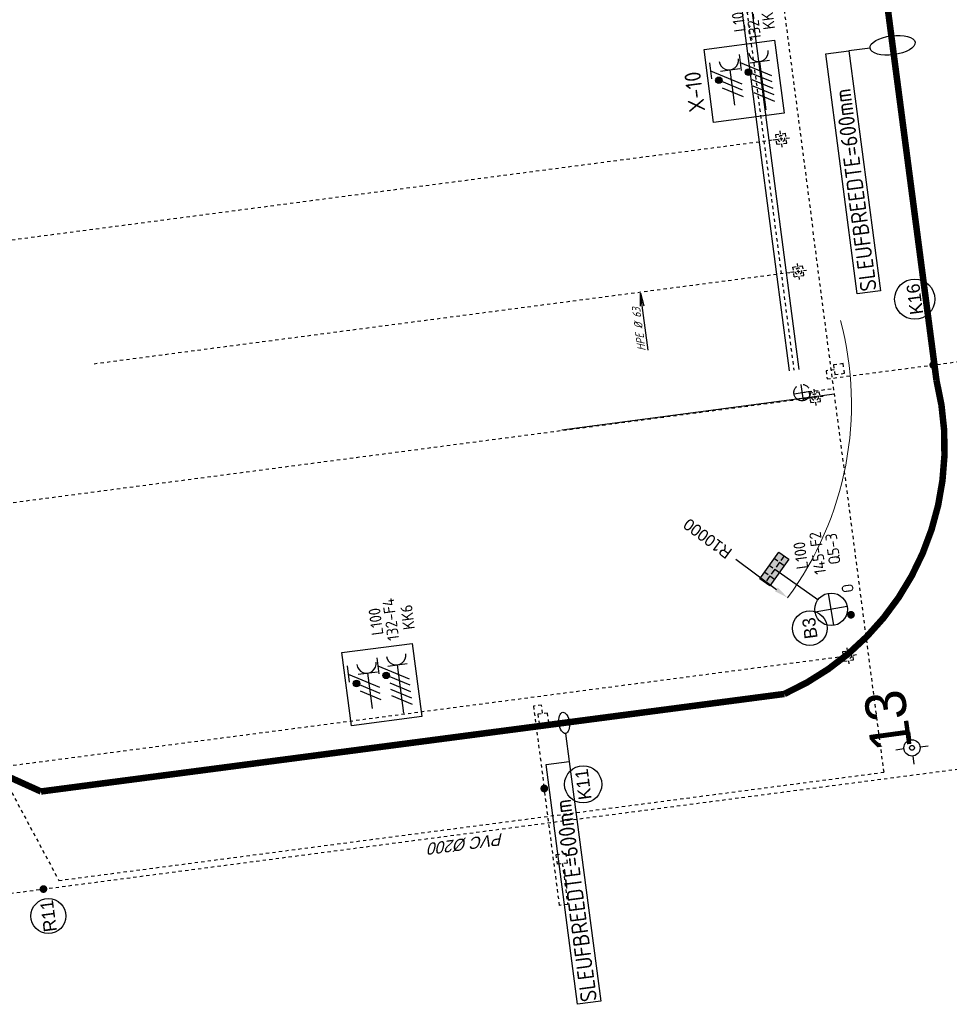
# Model space of a CAD drawing. Header units: metres. Extents: x 118052 to 118564, y 454784 to 455719.
# Tile 95 of 160: x 118492 to 118521, y 455178 to 455208. Entities that reach past the tile are written whole.
import ezdxf
from ezdxf.enums import TextEntityAlignment as Align

# ---------------------------------------------------------------- set-up
doc = ezdxf.new("R2010")
doc.units = ezdxf.units.M
doc.header["$LTSCALE"] = 0.5
doc.header["$PDMODE"] = 3
doc.header["$PDSIZE"] = 0.25
for name, pattern in [('DASHED', [19.049999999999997, 12.7, -6.35]), ('Tauw_L_Center1', [13, 8, -1.67, 1.66, -1.67]), ('Tauw_L_Center2', [6.4990000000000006, 4, -0.833, 0.833, -0.833])]:
    doc.linetypes.add(name, pattern=pattern)
for name, color, linetype in [('EL6221--', 6, 'Continuous'), ('EL6222--', 6, 'Continuous'), ('EL6312--', 6, 'Continuous'), ('EL_N_A_EB00----REVISIE~-_-----', 1, 'Continuous'), ('GRAAFWERKZAAMHEDEN', 6, 'Continuous'), ('KABELLOOP', 6, 'Continuous'), ('Koningsstal VIEUWPORT', 254, 'Continuous'), ('M01', 6, 'Continuous'), ('ME_N_-_EL999---LA_RVS3060-30_onb~H_-----', 135, 'Tauw_L_Center1'), ('ME_N_-_EL999---LA_RVS3060-30_onb~W_-----', 135, 'Continuous'), ('ZU_B_-_AL999---LA_PE-63_sdr00__18_^200~-_-----', 1, 'Continuous'), ('ZU_B_-_EL999---LD_PE-65_sdr00~H_-----', 1, 'Tauw_L_Center2'), ('ZU_B_-_EL999---SYM_DRAINPUT~-_002--', 2, 'Tauw_L_Center2'), ('ZU_B_-_EL999---SYM_HYDRANT~-_001--', 1, 'Tauw_L_Center2'), ('ZU_N_-_AL999---LB_PE-90_sdr00__20_^200~M_-----', 7, 'Continuous'), ('ZU_N_-_AL999---LK_pvc125_sdr34__20_^200~M_-----', 7, 'Continuous'), ('ZU_N_-_AL999---LR_pvc200_sdr34__18_^200~-_-----', 7, 'Continuous'), ('ZU_N_-_AL999---LR_pvc200_sdr34__20_^200~M_-----', 7, 'Continuous'), ('ZU_N_-_DX1AMA--_maatvoering_BGR__18_^200', 7, 'Continuous'), ('ZU_N_-_DX1AMA--_maatvoering_BGRN_18_^100~-_-----', 7, 'Continuous'), ('ZU_N_-_EL999---LB_PE-110_sdr00~H_-----', 2, 'Tauw_L_Center2'), ('ZU_N_-_EL999---LB_PE-90_sdr00~H_-----', 2, 'Tauw_L_Center2'), ('ZU_N_-_EL999---LK_pvc125_sdr34~H_-----', 2, 'Tauw_L_Center2'), ('ZU_N_-_EL999---LR_pvc200_sdr34~H_-----', 2, 'Tauw_L_Center2'), ('ZU_N_-_EL999---SYM_STRAATKOLK~-_----c', 7, 'Tauw_L_Center2'), ('ZU_N_-_ML999---LB_PE-90_sdr00__20_^200~M_-----', 7, 'Continuous'), ('ZU_N_-_ML999---LK_pvc125_sdr34__20_^200~M_-----', 7, 'Continuous'), ('ZU_N_-_ML999---LR_pvc200_sdr34__20_^200~M_-----', 7, 'Continuous')]:
    doc.layers.add(name, color=color, linetype=linetype)
doc.styles.add('BURO-018', font='Isocp.shx', dxfattribs={"height": 360})
doc.styles.add('BURO-025', font='Isocp.shx', dxfattribs={"height": 500})
doc.styles.add('civiel', font='civiel.shx')
doc.styles.add('TAUW-ISOCP', font='tcb_isocp.shx')
doc.styles.add('tcb_isocp', font='tcb_isocp.shx')
doc.styles.add('WB025', font='ISO.SHX', dxfattribs={"height": 2.5})
doc.dimstyles.new('tzu18-dot_^200', dxfattribs={"dimscale": 200, "dimtxt": 1.8, "dimasz": 3, "dimexe": 2, "dimexo": 0, "dimgap": 0.5, "dimtad": 1, "dimdec": 0, "dimzin": 0, "dimdsep": 46, "dimtxsty": 'TAUW-ISOCP', "dimblk": 'DOTSMALL', "dimcen": 2, "dimdle": 1.5, "dimclre": 8, "dimadec": 0, "dimazin": 0, "dimtp": 1, "dimtm": 1, "dimtfac": 1, "dimtix": 1, "dimtmove": 1, "dimatfit": 3, "dimldrblk": 'DOTSMALL', "dimfxl": 1, "dimtvp": 0.5, "dimtolj": 1, "dimtzin": 0, "dimlwd": -1, "dimlwe": 5, "dimarcsym": 0})

# ---------------------------------------------------------------- blocks, each defined once
blk = doc.blocks.new('M01')
for points in [[(0, 0.5000000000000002), (0, 1)], [(-1, 0), (-0.5, 0)], [(0.5, 0), (1, 0)], [(0, -0.5000000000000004), (0, -1)]]:
    blk.add_lwpolyline(points)
for radius in [0.5, 0.15]:
    blk.add_circle((0, 0), radius)
blk = doc.blocks.new('*D170')
at = {"layer": 'Defpoints', "color": 0, "transparency": 16777216}
for p in [(-278895.6423663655, 16504.22415455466), (-285837.5586780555, 9306.32182636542)]:
    blk.add_point(p, dxfattribs=at)
at = {"layer": 'ZU_N_-_DX1AMA--_maatvoering_BGR__18_^200', "transparency": 16777216}
blk.add_line((-284459.5977462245, 10735.09563377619), (-285537.6678933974, 9617.271206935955), dxfattribs=at)
at = {"layer": 'ZU_N_-_DX1AMA--_maatvoering_BGR__18_^200', "color": 8, "lineweight": 5, "transparency": 16777216}
blk.add_arc((-278895.6423663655, 16504.22415455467), 10000.00000023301, 226.0371643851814, 277.4163131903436, dxfattribs=at)
at = {"layer": 'ZU_N_-_DX1AMA--_maatvoering_BGR__18_^200', "transparency": 16777216}
blk.add_solid([(-285589.4927901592, 9667.25300437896), (-285485.8429966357, 9567.28940949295), (-285837.5586780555, 9306.321826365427)], dxfattribs=at)
at = {"layer": 'ZU_N_-_DX1AMA--_maatvoering_BGR__18_^200', "transparency": 16777216, "insert": (-283715.8209985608, 11506.29945463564), "char_height": 360, "attachment_point": 5, "rotation": 46.03716438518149, "style": 'civiel'}
blk.add_mtext('\\A1;R10000', dxfattribs=at)
blk = doc.blocks.new('_DotSmall')
at = {"color": 0, "linetype": 'ByBlock', "const_width": 0.5}
blk.add_lwpolyline([(-0.0625, 0, 1), (0.0625, 0, 1)], format="xyb", close=True, dxfattribs=at)
blk = doc.blocks.new('zuhydrt1')
for p, q in [((-0.5, 0), (0.5, 0)), ((0, -0.5), (0, 0.5035136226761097))]:
    blk.add_line(p, q)
at = {"color": 15}
blk.add_line((0, -0.5), (0, -0.5), dxfattribs=at)
blk.add_line((0, -0.5), (0, -0.5), dxfattribs=at)
blk.add_circle((0, 0), 0.5)
blk = doc.blocks.new('E00525')
at = {"linetype": 'ByBlock'}
h = blk.add_hatch(dxfattribs=at)
h.set_pattern_fill('ANGLE', color=0, scale=0.18438609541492, style=0)
h.set_pattern_definition([(360, (-37.67331033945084, -34.01927211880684), (5.551115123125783e-17, 1.287936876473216), [0.9366813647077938, -0.3512555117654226]), (90, (-37.67331033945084, -34.01927211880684), (-1.287936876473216, 1.387778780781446e-16), [0.9366813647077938, -0.3512555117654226])])
edge = h.paths.add_edge_path()
edge.add_line((-2.522521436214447, 2.863310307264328), (2.522521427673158, 2.863310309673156))
edge.add_line((2.522521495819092, 2.863310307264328), (2.522521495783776, 1.000000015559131))
edge.add_line((2.522521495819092, 1.000000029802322), (-2.522521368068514, 1.000000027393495))
edge.add_line((-2.522521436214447, 1), (-2.522521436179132, 2.863310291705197))
h = blk.add_hatch(color=0, dxfattribs=at)
edge = h.paths.add_edge_path()
edge.add_line((-2.522521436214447, 2.863310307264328), (2.522521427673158, 2.863310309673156))
edge.add_line((2.522521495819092, 2.863310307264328), (2.522521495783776, 1.000000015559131))
edge.add_line((2.522521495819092, 1.000000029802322), (-2.522521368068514, 1.000000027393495))
edge.add_line((-2.522521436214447, 1), (-2.522521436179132, 2.863310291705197))
at = {"color": 0, "linetype": 'ByBlock'}
for p, q in [((-1.767766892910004, 14.38605433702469), (1.767767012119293, 10.85052046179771)), ((1.767766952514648, 14.38605433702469), (-1.767766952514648, 10.85052043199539)), ((5.960464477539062e-08, 10.0973382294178), (1.192092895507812e-07, 2.863310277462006))]:
    blk.add_line(p, q, dxfattribs=at)
blk.add_lwpolyline([(-2.522521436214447, 2.863310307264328), (2.522521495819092, 2.863310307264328), (2.522521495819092, 1.000000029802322), (-2.522521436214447, 1)], close=True, dxfattribs=at)
blk.add_circle((0, 12.61828738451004), 2.500000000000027, dxfattribs=at)
at = {"color": 0, "linetype": 'ByBlock', "style": 'BURO-018'}
for tag, p in [('E_GKAST', (5.960464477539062e-08, 20.61828738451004)), ('E_GROEP', (5.960464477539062e-08, 17.61828738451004)), ('E_SGROEP', (4.500000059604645, 17.61828738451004)), ('E_ARMCODE', (0, 12.61828738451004)), ('E_SLET', (4.500000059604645, 11.61828738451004))]:
    blk.add_attdef(tag, text='', height=1.8, dxfattribs=at).set_placement(p, align=Align.MIDDLE)
blk = doc.blocks.new('E00416')
at = {"color": 0, "linetype": 'Continuous'}
for p, q in [((-3, 7.982050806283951), (-2.99999988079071, 5.482050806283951)), ((-2.999999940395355, 6.732050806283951), (1.500000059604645, 4.133974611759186)), ((-1.499999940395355, 6.5), (1.500000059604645, 6.5)), ((1.192092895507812e-07, 1), (5.960464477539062e-08, 6.5)), ((1.500000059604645, 3.133974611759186), (-1.499999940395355, 4.866025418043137)), ((1.500000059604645, 2.133974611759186), (-1.499999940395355, 3.866025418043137))]:
    blk.add_line(p, q, dxfattribs=at)
at = {"color": 0, "linetype": 'Continuous', "const_width": 0.5}
blk.add_lwpolyline([(-1.683012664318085, 5.116025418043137, 1), (-2.183012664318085, 5.116025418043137, 1)], format="xyb", close=True, dxfattribs=at)
at = {"color": 0, "linetype": 'Continuous'}
blk.add_circle((-1.933012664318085, 5.116025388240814), 0.5000000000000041, dxfattribs=at)
blk.add_arc((5.960464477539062e-08, 8), 1.5, 180, 0, dxfattribs=at)
at = {"color": 0, "linetype": 'Continuous', "style": 'BURO-018', "flags": 1}
blk.add_attdef('E_MATCODE', text='', height=1.799999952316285, rotation=262.5836884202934, dxfattribs=at).set_placement((-436086809.6690868, 176092602.9433621), align=Align.MIDDLE)
at = {"color": 0, "linetype": 'Continuous', "style": 'BURO-018'}
for tag, p in [('E_GKAST', (5.960464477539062e-08, 13)), ('E_GROEP', (0, 10.00000002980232)), ('E_SGROEP', (4.500000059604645, 10))]:
    blk.add_attdef(tag, text='', height=1.8, dxfattribs=at).set_placement(p, align=Align.MIDDLE)
at = {"color": 0, "linetype": 'Continuous', "style": 'BURO-018', "flags": 1}
blk.add_attdef('E_VERMCODE', text='', height=1.8, dxfattribs=at).set_placement((13.00000005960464, 10), align=Align.MIDDLE)
blk = doc.blocks.new('111304D')
at = {"color": 0, "linetype": 'Continuous'}
for p, q in [((-3, 9.98205080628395), (-3, 7.482050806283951)), ((-3, 8.73205080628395), (1.500000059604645, 6.133974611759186)), ((-1.499999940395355, 8.5), (1.5, 8.5)), ((5.960464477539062e-08, 1.000000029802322), (5.960464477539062e-08, 8.5)), ((1.5, 5.133974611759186), (-1.499999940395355, 6.866025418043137)), ((1.500000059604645, 4.133974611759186), (-1.5, 5.866025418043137)), ((1.5, 3.133974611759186), (-1.499999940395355, 4.866025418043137)), ((1.500000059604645, 2.133974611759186), (-1.499999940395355, 3.866025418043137))]:
    blk.add_line(p, q, dxfattribs=at)
at = {"color": 0, "linetype": 'Continuous', "const_width": 0.5}
blk.add_lwpolyline([(-1.683012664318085, 7.116025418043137, 1), (-2.183012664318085, 7.116025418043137, 1)], format="xyb", close=True, dxfattribs=at)
at = {"color": 0, "linetype": 'Continuous'}
blk.add_circle((-1.93301260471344, 7.116025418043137), 0.5000000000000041, dxfattribs=at)
blk.add_arc((0, 10.00000002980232), 1.5, 180, 0, dxfattribs=at)
at = {"color": 0, "linetype": 'Continuous', "style": 'BURO-018', "flags": 1}
blk.add_attdef('E_MATCODE', text='', height=1.799999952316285, rotation=262.5836884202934, dxfattribs=at).set_placement((-436086809.6690868, 176092602.9433621), align=Align.MIDDLE)
at = {"color": 0, "linetype": 'Continuous', "style": 'BURO-018'}
for tag, p in [('E_GKAST', (5.960464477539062e-08, 15.5)), ('E_GROEP', (5.960464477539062e-08, 12.50000002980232)), ('E_SGROEP', (4.5, 12.5))]:
    blk.add_attdef(tag, text='', height=1.8, dxfattribs=at).set_placement(p, align=Align.MIDDLE)
at = {"color": 0, "linetype": 'Continuous', "style": 'BURO-018', "flags": 1}
blk.add_attdef('E_VERMCODE', text='', height=1.8, dxfattribs=at).set_placement((13, 12.5), align=Align.MIDDLE)
blk = doc.blocks.new('A$C051E189E')
at = {"layer": 'EL6221--'}
for points in [[(-25760.61461561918, -36745.54536747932), (-23497.06018674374, -36745.54449260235), (-23497.05934369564, -38926.80258113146), (-25760.61377257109, -38926.80345600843)], [(-8845.194249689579, -50187.35713514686), (-6581.639820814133, -50187.35626026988), (-6581.638977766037, -52368.61434882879), (-8845.193406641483, -52368.61522367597)]]:
    blk.add_lwpolyline(points, close=True, dxfattribs=at)
ref = blk.add_blockref('111304D', (-25789.09529578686, -38393.26226118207), dxfattribs=dict(at, xscale=200, yscale=200, zscale=200, rotation=270.0000221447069))
ref.add_attrib('E_GROEP', 'KK6', dxfattribs={"layer": '0', "color": 1, "linetype": 'Continuous', "height": 360, "rotation": 2.219811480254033e-05, "style": 'BURO-018'}).set_placement((-22682.8381280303, -38891.35027548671), align=Align.MIDDLE)
ref.add_attrib('E_GKAST', 'L100', dxfattribs={"layer": '0', "color": 1, "linetype": 'Continuous', "height": 360, "rotation": 2.219811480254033e-05, "style": 'BURO-018'}).set_placement((-22689.09548324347, -37908.19549149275), align=Align.MIDDLE)
ref.add_attrib('E_SGROEP', '132-F4', dxfattribs={"layer": '0', "color": 1, "linetype": 'Continuous', "height": 360, "rotation": 2.219811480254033e-05, "style": 'BURO-018'}).set_placement((-22682.05877000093, -38368.74663412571), align=Align.MIDDLE)
ref = blk.add_blockref('111304D', (-8873.674929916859, -51835.0740288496), dxfattribs=dict(at, xscale=200, yscale=200, zscale=200, rotation=270.0000221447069))
ref.add_attrib('E_GROEP', 'KK5', dxfattribs={"layer": '0', "color": 1, "linetype": 'Continuous', "height": 360, "rotation": 2.219811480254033e-05, "style": 'BURO-018'}).set_placement((-5851.605437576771, -52255.63883826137), align=Align.MIDDLE)
ref.add_attrib('E_GKAST', 'L100', dxfattribs={"layer": '0', "color": 1, "linetype": 'Continuous', "height": 360, "rotation": 2.219811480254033e-05, "style": 'BURO-018'}).set_placement((-5773.675117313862, -51350.00725913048), align=Align.MIDDLE)
ref.add_attrib('E_SGROEP', '132-F2', dxfattribs={"layer": '0', "color": 1, "linetype": 'Continuous', "height": 360, "rotation": 2.219811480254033e-05, "style": 'BURO-018'}).set_placement((-5851.605437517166, -51788.72842186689), align=Align.MIDDLE)
at = {"layer": 'EL6222--', "xscale": 200, "yscale": 200, "zscale": 200, "rotation": 270.0000221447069}
for p in [(-25521.09438019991, -37456.55529007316), (-8605.67401432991, -50898.36705774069)]:
    blk.add_blockref('E00416', p, dxfattribs=at)
at = {"layer": 'EL6312--'}
ref = blk.add_blockref('E00525', (-22418.1352237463, -49970.28928184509), dxfattribs=dict(at, xscale=200, yscale=200, zscale=200, rotation=137.1924115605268))
ref.add_attrib('E_SGROEP', 'Q5-3', dxfattribs={"layer": '0', "color": 1, "linetype": 'ByBlock', "height": 360, "style": 'BURO-018'}).set_placement((-22300.41437339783, -52113.84094014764), align=Align.MIDDLE)
ref.add_attrib('E_GKAST', 'L100', dxfattribs={"layer": '0', "color": 1, "linetype": 'ByBlock', "height": 360, "style": 'BURO-018'}).set_placement((-22372.37944984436, -51110.52965241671), align=Align.MIDDLE)
ref.add_attrib('E_GROEP', '145-F2', dxfattribs={"layer": '0', "color": 1, "linetype": 'ByBlock', "height": 360, "style": 'BURO-018'}).set_placement((-22369.11818748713, -51633.69005030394), align=Align.MIDDLE)
ref.add_attrib('E_SLET', 'O', dxfattribs={"layer": '0', "color": 1, "linetype": 'ByBlock', "height": 360, "style": 'BURO-018'}).set_placement((-23558.59481334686, -52405.19388049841), align=Align.MIDDLE)
at = {"layer": 'EL6221--', "color": 2, "style": 'BURO-025'}
blk.add_text('X-10', height=499.9999999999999, dxfattribs=at).set_placement((-8458.729719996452, -49982.57442325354))
blk = doc.blocks.new('A$C6DFC50BF')
at = {"layer": 'GRAAFWERKZAAMHEDEN'}
for p, q in [((-26849.51768183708, -43238.8626100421), (-27720.26597625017, -43238.8626100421)), ((-7208.153279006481, -55246.45151251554), (-7208.153279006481, -54592.23766744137))]:
    blk.add_line(p, q, dxfattribs=at)
for points in [[(-35143.44790428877, -42525.17153093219), (-27720.26597625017, -42525.17153096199), (-27720.26597625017, -43238.8626100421), (-35143.44790422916, -43238.8626100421)], [(-14631.33520698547, -53878.54658836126), (-7208.153279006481, -53878.54658836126), (-7208.153279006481, -54592.23766744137), (-14631.33520698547, -54592.23766744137)]]:
    blk.add_lwpolyline(points, close=True, dxfattribs=at)
for centre, major_axis, ratio in [((-26522.16170066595, -43238.8626100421), (327.355981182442, 6.085680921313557e-09), 0.4933840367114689), ((-7208.153279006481, -55943.81955587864), (1.27806880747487e-08, 697.368043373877), 0.4192925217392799)]:
    blk.add_ellipse(centre, major_axis=major_axis, ratio=ratio, dxfattribs=at)
at = {"layer": 'KABELLOOP', "linetype": 'DASHED', "const_width": 200}
for points in [[(-16326.44336074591, -21636.91844528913, 0.2968485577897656), (-26522.16170072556, -27029.90334996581)], [(-26522.16170066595, -50059.90334999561, 0.3636847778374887), (-17582.16170048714, -55943.81955593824)]]:
    blk.add_lwpolyline(points, format="xyb", dxfattribs=at)
blk.add_lwpolyline([(-26522.16170066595, -50059.90334999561), (-26522.16170066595, -27029.90334999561)], dxfattribs=at)
blk.add_lwpolyline([(186089.4575669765, -55943.81955587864), (-17582.16170054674, -55943.81955587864)], close=True, dxfattribs=at)
at = {"layer": 'GRAAFWERKZAAMHEDEN', "color": 2, "style": 'BURO-025'}
for p in [(-35109.41455578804, -43134.82707440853), (-14597.30185854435, -54488.2021318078)]:
    blk.add_text('SLEUFBREEDTE=600mm', height=500, rotation=359.9837082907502, dxfattribs=at).set_placement(p)
blk = doc.blocks.new('Leidingen')
at = {"layer": 'ME_N_-_EL999---LA_RVS3060-30_onb~H_-----'}
blk.add_lwpolyline([(-252192.7253618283, 8203.145503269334), (-278935.7255037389, 8208.867123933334)], dxfattribs=at)
at = {"layer": 'ME_N_-_EL999---LA_RVS3060-30_onb~W_-----'}
for p, q in [((-252192.6932695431, 8353.145499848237), (-278935.6934115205, 8358.867120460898)), ((-252192.757454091, 8053.145506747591), (-278935.7575960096, 8058.867127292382))]:
    blk.add_line(p, q, dxfattribs=at)
at = {"layer": 'ZU_B_-_AL999---LA_PE-63_sdr00__18_^200~-_-----'}
blk.add_line((-277743.2196003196, 12570.85974001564), (-275976.59859813, 12571.02748220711), dxfattribs=at)
blk.add_lwpolyline([(-276376.603343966, 12620.98950160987), (-275976.59859813, 12571.02748220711), (-276376.5938488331, 12520.98950205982)], dxfattribs=at)
at = {"layer": 'ZU_B_-_EL999---LD_PE-65_sdr00~H_-----'}
for points in [[(-279844.0187249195, 37120.18637788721), (-279841.2224212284, 7670.186510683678)], [(-271844.0187609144, 37120.94598503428), (-271841.2224573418, 7670.946117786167)], [(-287843.7378258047, 34161.44478414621), (-287841.2247656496, 7694.497313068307)], [(-275943.2987420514, 29495.55672035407), (-275941.2411067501, 7825.035911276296)]]:
    blk.add_lwpolyline(points, dxfattribs=at)
at = {"layer": 'ZU_B_-_EL999---SYM_DRAINPUT~-_002--'}
for p, q in [((-287841.2481175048, 7940.433311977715), (-287841.1990788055, 7423.969314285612)), ((-279841.2457730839, 7916.122509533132), (-279841.1967343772, 7399.658511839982)), ((-275941.2502160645, 7920.971910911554), (-275941.2011773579, 7404.50791321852)), ((-271841.2458092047, 7916.882116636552), (-271841.1967704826, 7400.41811906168)), ((-288099.4567644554, 7694.472793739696), (-287582.9927668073, 7694.521832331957)), ((-287991.2390077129, 7844.483069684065), (-287691.2390090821, 7844.511554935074)), ((-287991.2390077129, 7844.483069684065), (-287991.2105223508, 7544.483071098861)), ((-287841.2173805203, 7616.71931339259), (-287841.2247656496, 7694.497313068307)), ((-287691.2390090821, 7844.511554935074), (-287691.2105236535, 7544.511556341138)), ((-280099.4544200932, 7670.161991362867), (-279582.9904223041, 7670.211030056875)), ((-279991.2366633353, 7820.172267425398), (-279691.2366645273, 7820.20075265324)), ((-279991.2366633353, 7820.172267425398), (-279991.2081779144, 7520.172268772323)), ((-279691.2366645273, 7820.20075265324), (-279691.2081793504, 7520.200753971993)), ((-276199.4588629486, 7675.011392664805), (-275682.9948653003, 7675.060431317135)), ((-276091.2411061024, 7825.021668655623), (-275791.2411074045, 7825.050154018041)), ((-276091.2411061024, 7825.021668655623), (-276091.2126209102, 7525.02167009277)), ((-275791.2411074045, 7825.050154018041), (-275791.2126222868, 7525.05015534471)), ((-272099.4544561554, 7670.921598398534), (-271582.9904585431, 7670.970637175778)), ((-271991.2366992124, 7820.93187449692), (-271691.2367006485, 7820.96035969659)), ((-271991.2366992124, 7820.93187449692), (-271991.2082140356, 7520.93187581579)), ((-271691.2367006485, 7820.96035969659), (-271691.2082154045, 7520.960361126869)), ((-287991.2105223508, 7544.483071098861), (-287691.2105236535, 7544.511556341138)), ((-279991.2081779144, 7520.172268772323), (-279691.2081793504, 7520.200753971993)), ((-276091.2126209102, 7525.02167009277), (-275791.2126222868, 7525.05015534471)), ((-271991.2082140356, 7520.93187581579), (-271691.2082154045, 7520.960361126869))]:
    blk.add_line(p, q, dxfattribs=at)
for centre in [(-287841.2247656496, 7694.497313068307), (-279841.2224212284, 7670.186510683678), (-275941.2268640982, 7675.035912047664), (-271841.2224573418, 7670.946117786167)]:
    blk.add_circle(centre, 99.99999999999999, dxfattribs=at)
at = {"layer": 'ZU_N_-_DX1AMA--_maatvoering_BGRN_18_^100~-_-----'}
blk.add_line((-279820.1626182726, 15513.49242819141), (-279820.1626183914, 7067.205245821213), dxfattribs=at)
at = {"layer": 'ZU_N_-_EL999---LB_PE-110_sdr00~H_-----'}
blk.add_lwpolyline([(-189750.6245508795, 7068.149949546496), (-274747.4530802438, 7068.149949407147)], dxfattribs=at)
at = {"layer": 'ZU_N_-_EL999---LB_PE-90_sdr00~H_-----'}
for points in [[(-280797.0730125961, 36693.8406798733), (-291532.1112828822, 32630.85057785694), (-291532.1112831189, 7068.149949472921), (-274747.4530802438, 7068.149949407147)], [(-279649.6861415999, 8049.018910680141), (-279649.6861416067, 7068.149949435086)]]:
    blk.add_lwpolyline(points, dxfattribs=at)
at = {"layer": 'ZU_N_-_EL999---LK_pvc125_sdr34~H_-----'}
for points in [[(-293030.5209968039, 17230.16434739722), (-294292.3192725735, 17230.1643474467), (-294292.3192727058, 17480.16434732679), (-290670.9264659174, 17480.16434800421)], [(-288369.9783213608, 17230.16434792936), (-288119.9783214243, 17230.16434791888), (-288119.9783214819, 17480.16434790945), (-290769.9783215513, 17480.16434779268)], [(-279082.1034240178, 6980.167535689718), (-279082.1034240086, 7230.167535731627), (-279332.1034240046, 7230.167535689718), (-279331.7766956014, 1195.234853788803)]]:
    blk.add_lwpolyline(points, dxfattribs=at)
at = {"layer": 'ZU_N_-_EL999---LR_pvc200_sdr34~H_-----'}
blk.add_lwpolyline([(-291732.1112830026, 37366.44620374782), (-291732.1112830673, -65.07610745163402)], dxfattribs=at)
at = {"layer": 'ZU_N_-_EL999---SYM_STRAATKOLK~-_----c', "lineweight": -3}
for points in [[(-292730.520996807, 17080.16434740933), (-293030.5209966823, 17080.16434736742), (-293030.5209969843, 17380.16434749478), (-292730.5209968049, 17380.1643476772)], [(-288687.2466053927, 17080.16434789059), (-288387.2466054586, 17080.16434786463), (-288387.2466053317, 17380.16434799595), (-288687.2466055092, 17380.16434811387)], [(-279232.103423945, 6680.167535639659), (-278932.1034239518, 6680.167535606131), (-278932.1034239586, 6980.167535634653), (-279232.1034240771, 6980.167535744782)]]:
    blk.add_lwpolyline(points, close=True, dxfattribs=at)
at = {"layer": 'ZU_N_-_ML999---LB_PE-90_sdr00__20_^200~M_-----', "flags": 128}
blk.add_lwpolyline([(-286608.0723537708, 7445.670167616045, 0, 0, 0), (-286585.8523334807, 7327.745315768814, 0, 91.82399999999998, 0), (-286587.5454990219, 7336.731189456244, 91.82399999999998, 169.728, 0), (-286592.3583555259, 7362.273712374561, 169.728, 221.712, 0), (-286599.5709740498, 7400.552119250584, 221.712, 240, 0), (-286608.0723537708, 7445.670167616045, 240, 221.712, 0), (-286616.5737336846, 7490.78821588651, 221.712, 169.728, 0), (-286623.7863523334, 7529.066622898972, 169.728, 91.82399999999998, 0), (-286628.5992087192, 7554.609145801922, 91.82399999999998, 0, 0), (-286630.2923742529, 7563.595019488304, 0, 0, 0), (-286608.0723537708, 7445.670167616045, 0, 0, 0), (-286755.8922174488, 8230.17149785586, 0, 0, 0)], format="xyseb", dxfattribs=at)
at = {"layer": 'ZU_N_-_ML999---LB_PE-90_sdr00__20_^200~M_-----'}
blk.add_circle((-286854.3273492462, 8752.58093517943), 531.6023847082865, dxfattribs=at)
at = {"layer": 'ZU_N_-_ML999---LK_pvc125_sdr34__20_^200~M_-----', "flags": 128}
for points in [[(-290670.9264659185, 17480.164347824, 0, 0, 0), (-290667.8975860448, 17600.12611629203, 0, 91.82399999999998, 0), (-290668.1283867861, 17590.98502958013, 91.82399999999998, 169.728, 0), (-290668.7844419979, 17565.00131048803, 169.728, 221.712, 0), (-290669.7676164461, 17526.0617204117, 221.712, 240, 0), (-290670.9264659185, 17480.164347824, 240, 221.712, 0), (-290672.0853153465, 17434.26697523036, 221.712, 169.728, 0), (-290673.0684897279, 17395.32738520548, 169.728, 91.82399999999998, 0), (-290673.7245450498, 17369.34366624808, 91.82399999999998, 0, 0), (-290673.955345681, 17360.20257940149, 0, 0, 0), (-290670.9264659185, 17480.164347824, 0, 0, 0), (-290686.8797065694, 16848.32054732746, 0, 0, 0)], [(-279331.9254029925, 3941.978063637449, 0, 0, 0), (-279450.6766734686, 3924.71145523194, 0, 91.82399999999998, 0), (-279441.6278267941, 3926.027170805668, 91.82399999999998, 169.728, 0), (-279415.9063014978, 3929.767118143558, 169.728, 221.712, 0), (-279377.3596391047, 3935.371859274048, 221.712, 240, 0), (-279331.9254029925, 3941.978063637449, 240, 221.712, 0), (-279286.4911670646, 3948.584268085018, 221.712, 169.728, 0), (-279247.9445045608, 3954.189009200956, 169.728, 91.82399999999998, 0), (-279222.2229794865, 3957.92895650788, 91.82399999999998, 0, 0), (-279213.1741325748, 3959.244672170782, 0, 0, 0), (-279331.9254029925, 3941.978063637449, 0, 0, 0), (-277868.6590518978, 4154.739131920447, 0, 0, 0)]]:
    blk.add_lwpolyline(points, format="xyseb", dxfattribs=at)
at = {"layer": 'ZU_N_-_ML999---LK_pvc125_sdr34__20_^200~M_-----'}
for centre, radius in [((-290701.2849321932, 16277.78739102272), 570.7149839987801), ((-277256.5262419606, 4243.744138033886), 618.569695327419)]:
    blk.add_circle(centre, radius, dxfattribs=at)
at = {"layer": 'ZU_N_-_ML999---LR_pvc200_sdr34__20_^200~M_-----', "flags": 128}
blk.add_lwpolyline([(-291732.1112829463, 33133.2684905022, 0, 0, 0), (-291612.2697824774, 33139.43410488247, 0, 91.82399999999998, 0), (-291621.4017048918, 33138.96428506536, 91.82399999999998, 169.728, 0), (-291647.3593739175, 33137.62881298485, 169.728, 221.712, 0), (-291686.2599248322, 33135.62745447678, 221.712, 240, 0), (-291732.1112829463, 33133.2684905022, 240, 221.712, 0), (-291777.9626408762, 33130.9095264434, 221.712, 169.728, 0), (-291816.8631919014, 33128.90816800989, 169.728, 91.82399999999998, 0), (-291842.8208609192, 33127.57269598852, 91.82399999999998, 0, 0), (-291851.9527832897, 33127.10287610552, 0, 0, 0), (-291732.1112829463, 33133.2684905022, 0, 0, 0), (-292036.9545373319, 33117.58489228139, 0, 0, 0)], format="xyseb", dxfattribs=at)
at = {"layer": 'ZU_N_-_ML999---LR_pvc200_sdr34__20_^200~M_-----'}
blk.add_circle((-292573.5875834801, 33089.97615563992), 537.3427850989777, dxfattribs=at)
at = {"layer": 'EL_N_A_EB00----REVISIE~-_-----'}
for name in ['A$C051E189E', 'A$C6DFC50BF']:
    blk.add_blockref(name, (-262229.9305388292, 59850.06411849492), dxfattribs=at)
at = {"layer": 'M01'}
ref = blk.add_blockref('M01', (-290902.9451942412, 6118.727849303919), dxfattribs=dict(at, xscale=499.999999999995, yscale=499.999999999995, zscale=499.999999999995, rotation=0.2803370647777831))
ref.add_attrib('TAG', '13', (-290902.9451942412, 6118.727849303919), dxfattribs={"layer": '0', "color": 81, "height": 1250, "rotation": 0.280337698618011})
at = {"layer": 'ZU_B_-_EL999---SYM_HYDRANT~-_001--', "xscale": 499.9999999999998, "yscale": 499.9999999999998, "zscale": 499.9999999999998, "rotation": 181.435440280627}
blk.add_blockref('zuhydrt1', (-279649.6861415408, 8049.018910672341), dxfattribs=at)
at = {"layer": 'ZU_B_-_AL999---LA_PE-63_sdr00__18_^200~-_-----', "style": 'WB025', "oblique": 20.00023775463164}
blk.add_text('HPE %%c 63', height=250, rotation=0.005440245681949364, dxfattribs=at).set_placement((-277748.0282968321, 12640.3495173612))
at = {"layer": 'ZU_N_-_AL999---LB_PE-90_sdr00__20_^200~M_-----', "style": 'tcb_isocp'}
blk.add_text('B3', height=399.9999999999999, dxfattribs=at).set_placement((-286854.3273492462, 8752.58093517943), align=Align.MIDDLE)
at = {"layer": 'ZU_N_-_AL999---LK_pvc125_sdr34__20_^200~M_-----', "style": 'tcb_isocp'}
for s, p in [('K11', (-290701.2849321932, 16277.78739102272)), ('K16', (-277256.5262419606, 4243.744138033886))]:
    blk.add_text(s, height=399.9999999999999, dxfattribs=at).set_placement(p, align=Align.MIDDLE)
at = {"layer": 'ZU_N_-_AL999---LR_pvc200_sdr34__18_^200~-_-----', "style": 'tcb_isocp', "oblique": 20.00023775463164}
blk.add_text('PVC %%129200', height=359.9999999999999, rotation=90, dxfattribs=at).set_placement((-291866.3493866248, 18917.70862841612))
at = {"layer": 'ZU_N_-_AL999---LR_pvc200_sdr34__20_^200~M_-----', "style": 'tcb_isocp'}
blk.add_text('R11', height=399.9999999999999, dxfattribs=at).set_placement((-292573.5875834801, 33089.97615563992), align=Align.MIDDLE)
at = {"layer": 'ZU_N_-_DX1AMA--_maatvoering_BGR__18_^200'}
dim = blk.add_radius_dim(center=(-278895.6423663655, 16504.22415455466), mpoint=(-285837.5586780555, 9306.32182636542), dimstyle='tzu18-dot_^200', override={"dimasz": 2.16, "dimexe": 0, "dimgap": 0.6, "dimtad": 0, "dimtxsty": 'civiel', "dimcen": 0.1, "dimdle": 0, "dimclrd": 256, "dimclrt": 256, "dimadec": 2, "dimtm": 0, "dimtofl": 0, "dimtmove": 0, "dimtvp": 0}, dxfattribs=at)
dim.commit()
dim.dimension.update_dxf_attribs({"geometry": '*D170', "text_midpoint": (-283715.8209985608, 11506.29945463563), "dimtype": 164})

msp = doc.modelspace()

# ---------------------------------------------------------------- block references
at = {"layer": 'Koningsstal VIEUWPORT', "color": 6, "xscale": 0.0009975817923, "yscale": 0.0009975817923, "zscale": 0.0009975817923, "rotation": 97.46987594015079}
msp.add_blockref('Leidingen', (118487.8519961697, 455474.6886337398), dxfattribs=at)

doc.saveas('drawing.dxf')
